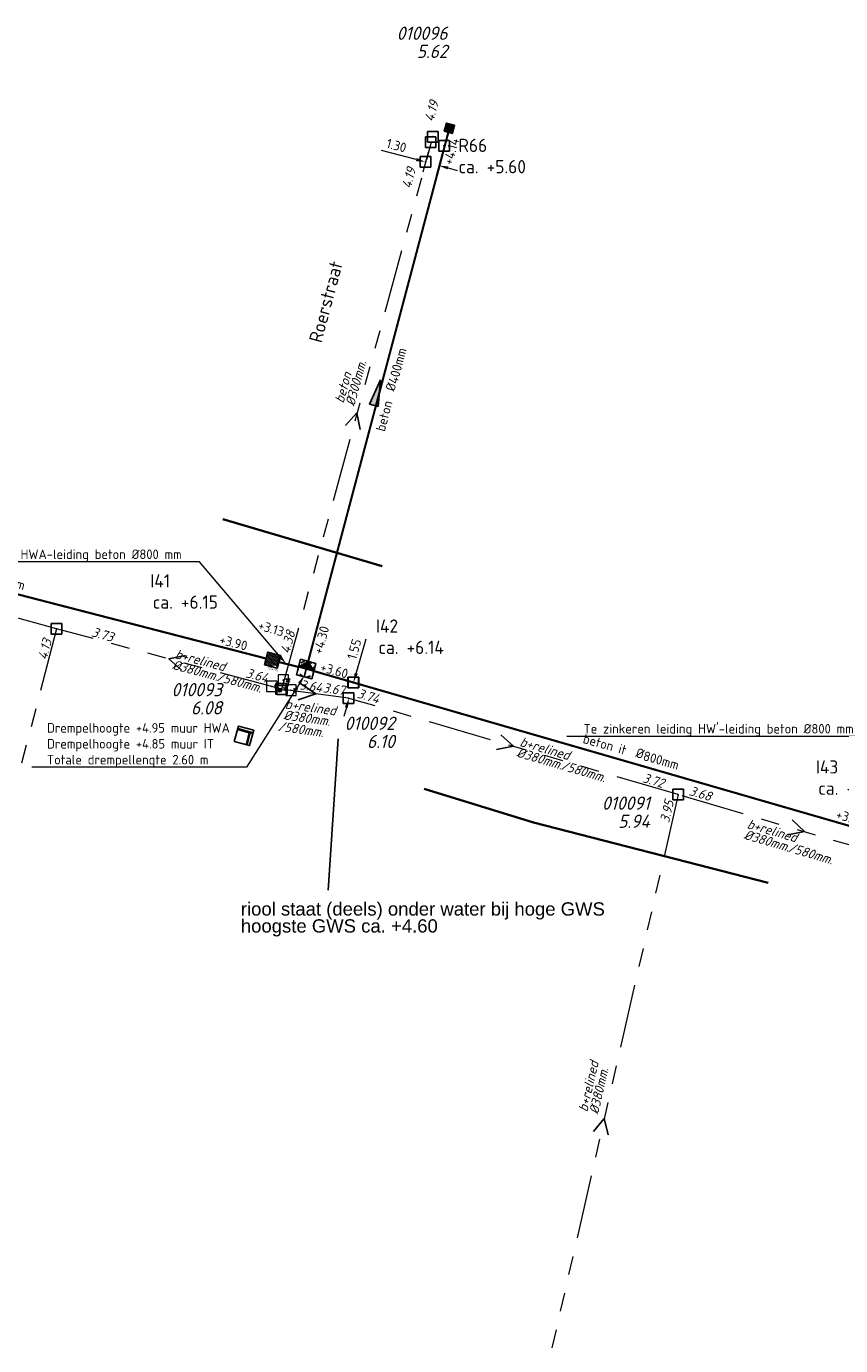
# Model space of a CAD drawing. Header units: metres. Extents: x 151924 to 154502, y 462248 to 463878.
# Tile 27 of 31: x 153860 to 153937, y 463369 to 463494. Entities that reach past the tile are written whole.
import ezdxf
from ezdxf import colors
from ezdxf.entities.mleader import LeaderData, LeaderLine
from ezdxf.enums import TextEntityAlignment as Align
from ezdxf.math import Vec2, Vec3

# ---------------------------------------------------------------- set-up
doc = ezdxf.new("R2010")
doc.units = ezdxf.units.M
doc.header["$PDMODE"] = 64
doc.header["$PDSIZE"] = 1
for name, pattern in [('HIDDENX2', [8, 4, -4]), ('RI-GWA-SO', [18.45, 6, -1.8, 1.75, -1.8, 1.75, -1.8, 1.75, -1.8]), ('RI-HWA_BETON-SO', [11.4, 9, -2.4]), ('RI-ITR_BETON-SO', [11.4, 9, -2.4])]:
    doc.linetypes.add(name, pattern=pattern)
doc.layers.get('0').update_dxf_attribs({"linetype": 'CONTINUOUS'})
for name, color, linetype, lineweight in [('B-OI-RI-GWA-MATERIAAL-T18', 11, 'CONTINUOUS', 18), ('B-OI-RI-GWA-PUTDEKSELHOOGTE-T25', 11, 'CONTINUOUS', 25), ('B-OI-RI-GWA_BOB-T18', 11, 'CONTINUOUS', 18), ('B-OI-RI-GWA_BOB-T18-INGEMETEN', 200, 'CONTINUOUS', 18), ('B-OI-RI-GWA_DIAMETER-HOOGTE-T18', 11, 'CONTINUOUS', 18), ('B-OI-RI-GWA_DIAMETER-T18', 11, 'CONTINUOUS', 18), ('B-OI-RI-GWA_PUTNUMMER-T25', 11, 'CONTINUOUS', 18), ('B-OI-RI-GWA_RIOOLPUT-S', 11, 'CONTINUOUS', 25), ('B-OI-RI-GWA_TRANSPORTLEIDING_BETON_300-G', 11, 'RI-GWA-SO', 18), ('B-OI-RI-GWA_TRANSPORTLEIDING_BETON_400-G', 11, 'RI-GWA-SO', 18), ('B-OI-RI-GWA_TRANSPORTLEIDING_BETON_EI_300X450-G', 11, 'RI-GWA-SO', 18), ('B-OI-RI-GWA_TRANSPORTLEIDING_BETON_EI_400X600-G', 11, 'RI-GWA-SO', 18), ('B-OI-RI-STROOMRICHTING-S', 252, 'CONTINUOUS', 25), ('B-RO-OG-TOPOGRAFIE-T18', 2, 'CONTINUOUS', 18), ('N-OI-RI-HWA-T18', 1, 'CONTINUOUS', 18), ('N-OI-RI-HWA_PUTDEKSELHOOGTE-T25', 154, 'CONTINUOUS', 25), ('N-OI-RI-HWA_PUTNUMMER-T25', 154, 'CONTINUOUS', 18), ('N-OI-RI-HWA_RIOOLLEIDING_BETON_400-G', 154, 'RI-HWA_BETON-SO', 35), ('N-OI-RI-HWA_RIOOLLEIDING_BETON_800-G', 154, 'RI-HWA_BETON-SO', 35), ('N-OI-RI-HWA_RIOOLPUT_INSPECTIEPUT-S', 154, 'CONTINUOUS', 25), ('N-OI-RI-HWA_STROOMRICHTING-S', 154, 'CONTINUOUS', 25), ('N-OI-RI-ITR_PUTDEKSELHOOGTE-T25', 136, 'CONTINUOUS', 25), ('N-OI-RI-ITR_PUTNUMMER-T25', 136, 'CONTINUOUS', 25), ('N-OI-RI-ITR_RIOOLLEIDING_BETON_800-G', 136, 'RI-ITR_BETON-SO', 35), ('N-OI-RI-ITR_RIOOLPUT_INSPECTIEPUT-S', 136, 'CONTINUOUS', 25), ('N-OI-RI-ITR_RIOOLPUT_OVERSTORTPUT-S', 136, 'CONTINUOUS', 25), ('N-OI-RI-ITR_STROOMRICHTING-S', 136, 'CONTINUOUS', 25), ('N-OI-RI-M', 1, 'CONTINUOUS', 18), ('N-RO-KG-GRENS_WERK-G', 7, 'XX-WERKGRENS', 35)]:
    doc.layers.add(name, color=color, linetype=linetype, lineweight=lineweight)
for name, color, linetype, lineweight, plot in [('CALQUE_PTTOPO_ALT', 1, 'CONTINUOUS', 0, False), ('CALQUE_PTTOPO_MAT', 7, 'CONTINUOUS', 0, False), ('PTTOPO', 7, 'CONTINUOUS', 0, False)]:
    doc.layers.add(name, color=color, linetype=linetype, lineweight=lineweight, plot=plot)
doc.layers.add('opmerkingen algemeen', color=144, linetype='CONTINUOUS')
doc.layers.add('VSI-MEETING-18-1-2022', color=7, linetype='CONTINUOUS')
doc.layers.get('0').freeze()
doc.styles.add('ARIAL', font='arial.ttf')
doc.styles.add('NLCS-ISO', font='NLCS-ISO.ttf')
doc.styles.add('NLCS-ISO-M200-T18', font='NLCS-ISO.ttf', dxfattribs={"height": 0.36})
doc.styles.add('NLCS-ISO-M500-T18', font='NLCS-ISO.ttf', dxfattribs={"height": 0.9})
doc.styles.add('NLCS-ISO-M500-T18_CURSIEF', font='NLCS-ISO.ttf', dxfattribs={"oblique": 15, "height": 0.9})
doc.styles.add('NLCS-ISO-M500-T25', font='NLCS-ISO.ttf', dxfattribs={"height": 1.25})
doc.styles.add('NLCS-ISO-M500-T25_CURSIEF', font='NLCS-ISO.ttf', dxfattribs={"oblique": 15, "height": 1.25})
doc.styles.add('Style-STANDARD', font='STANDARD.shx')
doc.linetypes.add('XX-WERKGRENS', pattern='A,0,[137,NLCS.SHX,S=0.1,R=0,X=-1.1,Y=-1.35],-6', length=6)
doc.dimstyles.new('NLCS-M500-T18-PIJL_L2_H2', dxfattribs={"dimscale": 0.5, "dimtxt": 2.5, "dimasz": 1.8, "dimexe": 2, "dimexo": 2, "dimgap": 0.7, "dimtad": 1, "dimzin": 0, "dimdsep": 46, "dimtxsty": 'NLCS-ISO-M500-T18', "dimcen": 0, "dimdle": 2, "dimclrd": 256, "dimclre": 256, "dimclrt": 256, "dimazin": 0, "dimtfac": 1, "dimtdec": 3, "dimtofl": 0, "dimtmove": 0, "dimatfit": 3, "dimfxl": 2, "dimfxlon": 1, "dimtfillclr": 256, "dimtolj": 1, "dimtzin": 0, "dimlwd": -1, "dimlwe": -1, "dimarcsym": 0})

# ---------------------------------------------------------------- blocks, each defined once
blk = doc.blocks.new('*U39')
at = {"ltscale": 0.1, "insert": (2.43, 1.32), "char_height": 1.8, "attachment_point": 9, "style": 'NLCS-ISO'}
blk.add_mtext_dynamic_manual_height_columns('%%C', width=3.1412, gutter_width=1.8, heights=[0], dxfattribs=at)
at = {"ltscale": 0.1, "style": 'NLCS-ISO'}
for tag, p in [('MAT', (-1, 0.6)), ('BOBL', (-47.25, 0))]:
    blk.add_attdef(tag, text='', height=1.8, dxfattribs=at).set_placement(p, align=Align.BOTTOM_RIGHT)
for tag, p in [('DIA', (2.43, 0.6)), ('BOBR', (47.47, 0))]:
    blk.add_attdef(tag, text='', height=1.8, dxfattribs=at).set_placement(p, align=Align.BOTTOM_LEFT)
blk = doc.blocks.new('*U42')
at = {"ltscale": 0.1, "insert": (2.43, 1.32), "char_height": 1.8, "attachment_point": 9, "style": 'NLCS-ISO'}
blk.add_mtext_dynamic_manual_height_columns('%%C', width=3.1412, gutter_width=1.8, heights=[0], dxfattribs=at)
at = {"ltscale": 0.1, "style": 'NLCS-ISO'}
for tag, p in [('MAT', (-1, 0.6)), ('BOBL', (-55.47, 0))]:
    blk.add_attdef(tag, text='', height=1.8, dxfattribs=at).set_placement(p, align=Align.BOTTOM_RIGHT)
for tag, p in [('DIA', (2.43, 0.6)), ('BOBR', (40.47, 0))]:
    blk.add_attdef(tag, text='', height=1.8, dxfattribs=at).set_placement(p, align=Align.BOTTOM_LEFT)
blk = doc.blocks.new('*U149')
at = {"ltscale": 0.1}
blk.add_hatch(color=256, dxfattribs=at).paths.add_polyline_path([(2.5, 0), (-2.5, -0.83), (-2.5, 0.83)])
at = {"ltscale": 0.1, "flags": 128}
blk.add_lwpolyline([(2.5, 0), (-2.5, -0.83), (-2.5, 0.83)], close=True, dxfattribs=at)
at = {"ltscale": 0.1, "insert": (2.43, -1.32), "char_height": 1.8, "attachment_point": 3, "style": 'NLCS-ISO'}
blk.add_mtext_dynamic_manual_height_columns('%%C', width=3.1412, gutter_width=1.8, heights=[0], dxfattribs=at)
at = {"ltscale": 0.1, "style": 'NLCS-ISO'}
blk.add_attdef('BOBL', text='', height=1.8, dxfattribs=at).set_placement((-45.19, -3.24), align=Align.BOTTOM_RIGHT)
blk.add_attdef('MAT', text='', height=1.8, rotation=360, dxfattribs=at).set_placement((-1, -3.84), align=Align.BOTTOM_RIGHT)
blk.add_attdef('JVA', text='', height=1.8, dxfattribs=at).set_placement((0, -1), align=Align.TOP_CENTER)
blk.add_attdef('DIA', text='', height=1.8, rotation=360, dxfattribs=at).set_placement((2.43, -3.84), align=Align.BOTTOM_LEFT)
blk.add_attdef('BOBR', text='', height=1.8, dxfattribs=at).set_placement((45, -3.24), align=Align.BOTTOM_LEFT)
blk = doc.blocks.new('N-SRI-PUT_HWA')
h = blk.add_hatch(color=256)
h.dxf.hatch_style = 1
h.paths.add_polyline_path([(-0.4, 0, 1), (0.4, 0, 1)])
at = {"lineweight": -3, "flags": 128}
blk.add_lwpolyline([(-0.4, -0.4), (0.4, -0.4), (0.4, 0.4), (-0.4, 0.4)], close=True, dxfattribs=at)
at = {"lineweight": -3}
blk.add_circle((0, 0), 0.4, dxfattribs=at)
blk = doc.blocks.new('*D76')
at = {"layer": '', "color": 0, "transparency": 16777216}
for p in [(153891.28, 463431.81), (153891.31, 463431.8), (153890.85, 463430.32)]:
    blk.add_point(p, dxfattribs=at)
at = {"layer": 'N-OI-RI-M', "transparency": 16777216}
for p, q in [((153891.56, 463432.66), (153892.5, 463435.93)), ((153891.31, 463431.8), (153892.28, 463431.52)), ((153890.64, 463429.44), (153890.39, 463428.58)), ((153890.89, 463430.31), (153891.85, 463430.03))]:
    blk.add_line(p, q, dxfattribs=at)
for points in [[(153891.42, 463432.7), (153891.71, 463432.62), (153891.31, 463431.8)], [(153890.5, 463429.48), (153890.79, 463429.4), (153890.89, 463430.31)]]:
    blk.add_solid(points, dxfattribs=at)
at = {"layer": 'N-OI-RI-M', "transparency": 16777216, "insert": (153891.38, 463434.95), "char_height": 0.9, "attachment_point": 5, "rotation": 74.0364, "style": 'NLCS-ISO-M500-T18'}
blk.add_mtext('\\A1;1.55', dxfattribs=at)
blk = doc.blocks.new('*D108')
at = {"layer": '', "color": 0, "transparency": 16777216}
for p in [(153898.6, 463482.77), (153899.86, 463482.44), (153898.11, 463480.91)]:
    blk.add_point(p, dxfattribs=at)
at = {"layer": 'N-OI-RI-M', "transparency": 16777216}
for p, q in [((153897.24, 463481.13), (153893.95, 463482)), ((153898.35, 463481.81), (153897.86, 463479.94)), ((153899.61, 463481.47), (153899.12, 463479.61)), ((153900.24, 463480.34), (153901.11, 463480.11))]:
    blk.add_line(p, q, dxfattribs=at)
for points in [[(153897.28, 463481.28), (153897.2, 463480.99), (153898.11, 463480.91)], [(153900.28, 463480.49), (153900.2, 463480.2), (153899.37, 463480.57)]]:
    blk.add_solid(points, dxfattribs=at)
at = {"layer": 'N-OI-RI-M', "transparency": 16777216, "insert": (153895.37, 463482.46), "char_height": 0.9, "attachment_point": 5, "rotation": 345.2328, "style": 'NLCS-ISO-M500-T18'}
blk.add_mtext('\\A1;1.30', dxfattribs=at)
blk = doc.blocks.new('PTTOPO')
at = {"layer": 'PTTOPO'}
blk.add_point((0, 0), dxfattribs=at)
at = {"layer": 'CALQUE_PTTOPO_ALT', "style": 'Style-STANDARD', "width": 0.8}
blk.add_attdef('ALT', text='', height=0.1, dxfattribs=at).set_placement((0.25, -0.1), align=Align.MIDDLE_LEFT)
at = {"layer": 'CALQUE_PTTOPO_MAT', "style": 'Style-STANDARD', "width": 0.8}
blk.add_attdef('MAT', text='', height=0.1, dxfattribs=at).set_placement((0.25, 0.1), align=Align.MIDDLE_LEFT)
blk = doc.blocks.new('N-SRI-PUT_ITR_1.25X1.25')
at = {"ltscale": 0.1}
h = blk.add_hatch(dxfattribs=at)
h.set_pattern_fill('DOTS', color=256, scale=0.075, style=0)
h.set_pattern_definition([(0, (-0.40003, -0.40001), (0.059531, 0.1190625), [0, -0.1190625])])
h.paths.add_polyline_path([(0.62, -0.63), (0.62, 0.62), (-0.63, 0.62), (-0.63, -0.63)])
at = {"lineweight": -3, "flags": 128}
blk.add_lwpolyline([(0.62, -0.63), (0.62, 0.62), (-0.63, 0.62), (-0.63, -0.63)], close=True, dxfattribs=at)
at = {"insert": (0.71, -0.27), "char_height": 0.18, "attachment_point": 1, "rotation": 90, "style": 'NLCS-ISO-M200-T18'}
blk.add_mtext_dynamic_manual_height_columns('1.25x1.25', width=0.1588, gutter_width=0.9, heights=[0], dxfattribs=at)
blk = doc.blocks.new('N-SRI-PUT_OVERSTORT-SO')
at = {"ltscale": 0.1}
blk.add_hatch(color=256, dxfattribs=at).paths.add_polyline_path([(0, 2), (-2, 0), (2, 0)])
for p, q in [((0, 2), (-2, 0)), ((0, 2), (0, -2)), ((0, 2), (2, 0)), ((2, 0), (-2, 0))]:
    blk.add_line(p, q, dxfattribs=at)
at = {"lineweight": -3, "flags": 128}
blk.add_lwpolyline([(-2, -2), (2, -2), (2, 2), (-2, 2)], close=True, dxfattribs=at)
at = {"ltscale": 0.1, "flags": 128}
blk.add_lwpolyline([(0, 2), (-2, 0), (2, 0)], close=True, dxfattribs=at)
at = {"linetype": 'HIDDENX2', "lineweight": -3, "ltscale": 0.25}
blk.add_circle((0, 0), 2, dxfattribs=at)

msp = doc.modelspace()

# ---------------------------------------------------------------- linework, layer by layer
at = {"layer": 'B-OI-RI-GWA_RIOOLPUT-S', "linetype": 'Continuous'}
for p in [(153898.81, 463483.28), (153863.3, 463436.86), (153884.567, 463431.166, 4.655), (153890.85, 463430.32), (153921.95, 463421.23)]:
    msp.add_point(p, dxfattribs=at)
at = {"layer": 'B-OI-RI-GWA_TRANSPORTLEIDING_BETON_300-G'}
for p, q in [((153884.567, 463431.166, 4.655), (153898.81, 463483.28)), ((153863.3, 463436.86), (153849.07, 463382.17))]:
    msp.add_line(p, q, dxfattribs=at)
at = {"layer": 'B-OI-RI-GWA_TRANSPORTLEIDING_BETON_400-G'}
msp.add_line((153921.95, 463421.23), (153908.01, 463360.13), dxfattribs=at)
at = {"layer": 'B-OI-RI-GWA_TRANSPORTLEIDING_BETON_EI_300X450-G'}
msp.add_line((153863.3, 463436.86), (153826.406, 463447.034, 4.704), dxfattribs=at)
at = {"layer": 'B-OI-RI-GWA_TRANSPORTLEIDING_BETON_EI_400X600-G'}
for p, q in [((153884.567, 463431.166, 4.655), (153863.3, 463436.86)), ((153890.85, 463430.32), (153884.567, 463431.166, 4.655)), ((153921.95, 463421.23), (153890.85, 463430.32)), ((153945.784, 463414.205, 4.495), (153921.95, 463421.23))]:
    msp.add_line(p, q, dxfattribs=at)
at = {"layer": 'B-OI-RI-STROOMRICHTING-S'}
for points in [[(153890.56, 463456.05), (153891.64, 463457.24), (153891.95, 463455.67)], [(153875.46, 463434.36), (153873.89, 463434.04), (153875.09, 463432.97)], [(153905.22, 463426.87), (153906.4, 463425.78), (153904.82, 463425.49)], [(153932.7, 463418.83), (153933.88, 463417.73), (153932.3, 463417.44)], [(153913.96, 463389.44), (153914.98, 463390.68), (153915.36, 463389.12)]]:
    msp.add_lwpolyline(points, dxfattribs=at)
at = {"layer": 'B-OI-RI-STROOMRICHTING-S', "elevation": 4.655}
msp.add_lwpolyline([(153886.317, 463431.706), (153887.757, 463430.726), (153886.107, 463430.166)], dxfattribs=at)
at = {"layer": 'N-OI-RI-HWA_RIOOLLEIDING_BETON_400-G', "const_width": 0.2, "flags": 128}
msp.add_lwpolyline([(153887.042, 463433.797), (153900.264, 463483.7)], dxfattribs=at)
at = {"layer": 'N-OI-RI-HWA_RIOOLLEIDING_BETON_800-G', "const_width": 0.2, "elevation": 4.655, "flags": 128}
msp.add_lwpolyline([(153884.282, 463433.729), (153886.125, 463433.265)], dxfattribs=at)
at = {"layer": 'N-OI-RI-ITR_RIOOLLEIDING_BETON_800-G', "const_width": 0.2, "flags": 128}
for points in [[(153828.838, 463448.076), (153883.077, 463434.06)], [(153887.575, 463432.88), (153939.753, 463417.798)]]:
    msp.add_lwpolyline(points, dxfattribs=at)
at = {"layer": 'N-OI-RI-ITR_RIOOLPUT_OVERSTORTPUT-S', "flags": 128}
msp.add_lwpolyline([(153880.064, 463426.238), (153880.458, 463427.688), (153881.908, 463427.293), (153881.513, 463425.844)], close=True, dxfattribs=at)
for points in [[(153881.178, 463425.933), (153881.48, 463427.067), (153880.371, 463427.369)], [(153880.393, 463427.449), (153881.843, 463427.055)], [(153881.274, 463425.907), (153881.576, 463427.042), (153881.815, 463426.978)]]:
    msp.add_lwpolyline(points, dxfattribs=at)
at = {"layer": 'N-RO-KG-GRENS_WERK-G', "flags": 128}
for points in [[(153894.023, 463442.774), (153878.978, 463447.198)], [(153897.982, 463421.78), (153908.307, 463418.581), (153930.431, 463412.914)]]:
    msp.add_lwpolyline(points, dxfattribs=at)
at = {"layer": 'opmerkingen algemeen', "flags": 128}
msp.add_lwpolyline([(153889.867, 463426.478), (153888.93, 463412.195)], dxfattribs=at)

# ---------------------------------------------------------------- block references
at = {"layer": 'N-OI-RI-HWA_RIOOLPUT_INSPECTIEPUT-S', "rotation": 345.0985494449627}
msp.add_blockref('N-SRI-PUT_HWA', (153900.367, 463484.087), dxfattribs=at)
at = {"layer": 'N-OI-RI-HWA_STROOMRICHTING-S', "xscale": 0.5, "yscale": 0.5, "zscale": 0.5, "rotation": 75.09854944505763}
msp.add_blockref('*U149', (153893.548, 463459.162), dxfattribs=at).add_auto_attribs({'MAT': 'beton', 'DIA': '400mm', 'BOBL': '+4.30', 'BOBR': '+4.14'})
at = {"layer": 'N-OI-RI-ITR_RIOOLPUT_INSPECTIEPUT-S', "rotation": 254.7273880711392}
msp.add_blockref('N-SRI-PUT_ITR_1.25X1.25', (153883.681, 463433.901, 4.248), dxfattribs=at)
at = {"layer": 'N-OI-RI-ITR_RIOOLPUT_OVERSTORTPUT-S', "xscale": 0.375, "yscale": 0.375, "zscale": 0.375, "rotation": 345.1449312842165}
msp.add_blockref('N-SRI-PUT_OVERSTORT-SO', (153886.85, 463433.072, 4.445), dxfattribs=at)
at = {"layer": 'N-OI-RI-ITR_STROOMRICHTING-S', "xscale": 0.5, "yscale": 0.5, "zscale": 0.5}
for name, p, rotation, values in [('*U39', (153855.536, 463441.112), 345.5634068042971, {'MAT': 'beton it', 'DIA': '800mm', 'BOBL': '+3.90', 'BOBR': '+3.90'}), ('*U42', (153917.246, 463424.277), 344.0574580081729, {'MAT': 'beton it', 'DIA': '800mm', 'BOBL': '+3.60', 'BOBR': '+3.60'})]:
    msp.add_blockref(name, p, dxfattribs=dict(at, rotation=rotation)).add_auto_attribs(values)
at = {"layer": 'PTTOPO'}
ref = msp.add_blockref('PTTOPO', (153884.47, 463431.21), dxfattribs=at)
ref.add_attrib('ALT', '3.655', dxfattribs={"layer": 'CALQUE_PTTOPO_ALT', "height": 0.1, "style": 'Style-STANDARD', "width": 0.8}).set_placement((153884.174, 463430.981), align=Align.MIDDLE_LEFT)
ref.add_attrib('MAT', 'Bob-4', dxfattribs={"layer": 'CALQUE_PTTOPO_MAT', "height": 0.1, "style": 'Style-STANDARD', "width": 0.8}).set_placement((153884.189, 463431.108), align=Align.MIDDLE_LEFT)
at = {"layer": 'VSI-MEETING-18-1-2022'}
for p, values in [((153883.615, 463431.438), {'ALT': '3.637', 'MAT': 'bok40'}), ((153884.692, 463432.015), {'ALT': '4.382', 'MAT': 'bok39'}), ((153884.47, 463431.21), {'ALT': '6.079', 'MAT': 'put13'}), ((153885.416, 463431.078), {'ALT': '3.641', 'MAT': 'bok99'})]:
    msp.add_blockref('PTTOPO', p, dxfattribs=at).add_auto_attribs(values)

# ---------------------------------------------------------------- texts
at = {"layer": 'B-OI-RI-GWA-MATERIAAL-T18', "linetype": 'ByBlock', "style": 'NLCS-ISO-M500-T18_CURSIEF', "oblique": 15}
for s, rotation, p in [('beton', 74.60252, (153890.376, 463458.101)), ('b+relined', 345.05679, (153874.42, 463434.099)), ('b+relined', 352.05858, (153884.817, 463429.356)), ('b+relined', 343.70726, (153906.936, 463425.827)), ('b+relined', 343.64947, (153928.391, 463418.074)), ('b+relined', 77.14792, (153913.38, 463391.246))]:
    msp.add_text(s, height=0.9, rotation=rotation, dxfattribs=at).set_placement(p)
at = {"layer": 'B-OI-RI-GWA-PUTDEKSELHOOGTE-T25', "linetype": 'ByBlock', "style": 'NLCS-ISO-M500-T25_CURSIEF', "oblique": 15}
for s, p in [('5.62', (153900.18, 463490.718)), ('6.08', (153878.907, 463428.791)), ('6.10', (153895.212, 463425.616)), ('5.94', (153919.283, 463418.087))]:
    msp.add_text(s, height=1.25, dxfattribs=at).set_placement(p, align=Align.RIGHT)
at = {"layer": 'B-OI-RI-GWA_BOB-T18', "linetype": 'ByBlock', "style": 'NLCS-ISO-M500-T18_CURSIEF', "oblique": 15}
for s, rotation, p in [('4.19', 74.60252, (153899.372, 463486.54)), ('4.19', 75.30373, (153897.217, 463480.236)), ('3.74', 343.70726, (153893.61, 463429.793)), ('3.68', 343.64947, (153924.95, 463420.594))]:
    msp.add_text(s, height=0.9, rotation=rotation, dxfattribs=at).set_placement(p, align=Align.RIGHT)
for s, rotation, p in [('3.73', 344.55994, (153866.534, 463436.174)), ('4.13', 75.41538, (153862.373, 463433.888)), ('3.67', 352.05858, (153888.379, 463430.884, 4.655)), ('3.72', 343.70726, (153918.516, 463422.412)), ('3.95', 77.14792, (153921.089, 463418.51))]:
    msp.add_text(s, height=0.9, rotation=rotation, dxfattribs=at).set_placement(p)
at = {"layer": 'B-OI-RI-GWA_BOB-T18-INGEMETEN', "linetype": 'ByBlock', "style": 'NLCS-ISO-M500-T18_CURSIEF', "oblique": 15}
for s, rotation, p in [('4.38', 74.60252, (153885.265, 463434.459, 4.655)), ('3.64', 345.05679, (153881.071, 463432.307))]:
    msp.add_text(s, height=0.9, rotation=rotation, dxfattribs=at).set_placement(p)
msp.add_text('3.64', height=0.9, rotation=352.05858, dxfattribs=at).set_placement((153888.31, 463430.862, 4.655), align=Align.RIGHT)
at = {"layer": 'B-OI-RI-GWA_DIAMETER-HOOGTE-T18', "linetype": 'ByBlock', "style": 'NLCS-ISO-M500-T18_CURSIEF', "oblique": 15}
for rotation, p in [(345.05679, (153878.352, 463431.963)), (352.05858, (153884.138, 463427.245)), (343.70726, (153910.817, 463423.598)), (343.64947, (153932.269, 463415.842))]:
    msp.add_text('/580mm.', height=0.9, rotation=rotation, dxfattribs=at).set_placement(p)
at = {"layer": 'B-OI-RI-GWA_DIAMETER-T18', "linetype": 'ByBlock', "style": 'NLCS-ISO-M500-T18_CURSIEF', "oblique": 15}
for s, rotation, p in [('%%c300mm.', 74.60252, (153891.388, 463457.822)), ('%%c380mm.', 345.05679, (153874.149, 463433.085)), ('%%c380mm.', 352.05858, (153884.672, 463428.316)), ('%%c380mm.', 343.70726, (153906.641, 463424.819)), ('%%c380mm.', 343.64947, (153928.095, 463417.066)), ('%%c380mm.', 77.14792, (153914.404, 463391.012))]:
    msp.add_text(s, height=0.9, rotation=rotation, dxfattribs=at).set_placement(p)
at = {"layer": 'B-OI-RI-GWA_PUTNUMMER-T25', "linetype": 'ByBlock', "style": 'NLCS-ISO-M500-T25_CURSIEF', "oblique": 15}
for s, p in [('010096', (153900.18, 463492.427)), ('010093', (153878.907, 463430.499)), ('010092', (153895.212, 463427.325)), ('010091', (153919.283, 463419.796))]:
    msp.add_text(s, height=1.25, dxfattribs=at).set_placement(p, align=Align.RIGHT)
at = {"layer": 'B-RO-OG-TOPOGRAFIE-T18', "style": 'NLCS-ISO-M200-T18'}
msp.add_text('Roerstraat', height=1.25, rotation=75.1, dxfattribs=at).set_placement((153888.705, 463467.722), align=Align.MIDDLE)
at = {"layer": 'N-OI-RI-HWA_PUTDEKSELHOOGTE-T25', "style": 'NLCS-ISO-M500-T25'}
msp.add_text('ca. +5.60', height=1.25, dxfattribs=at).set_placement((153901.221, 463479.839))
at = {"layer": 'N-OI-RI-HWA_PUTNUMMER-T25', "style": 'NLCS-ISO-M500-T25'}
msp.add_text('R66', height=1.25, dxfattribs=at).set_placement((153901.221, 463481.847))
at = {"layer": 'N-OI-RI-HWA_STROOMRICHTING-S', "style": 'NLCS-ISO-M500-T25'}
msp.add_text('+3.13', height=0.9, rotation=343.58767, dxfattribs=at).set_placement((153883.341, 463436.213, 4.655), align=Align.BOTTOM_CENTER)
at = {"layer": 'N-OI-RI-ITR_PUTDEKSELHOOGTE-T25', "style": 'NLCS-ISO-M500-T25'}
for s, p in [('ca. +6.15', (153872.371, 463438.761)), ('ca. +6.14', (153893.662, 463434.493)), ('ca. +5.85', (153935.173, 463421.204))]:
    msp.add_text(s, height=1.25, dxfattribs=at).set_placement(p)
at = {"layer": 'N-OI-RI-ITR_PUTNUMMER-T25', "style": 'NLCS-ISO-M500-T25'}
for s, p in [('I41', (153872.139, 463440.769)), ('I42', (153893.43, 463436.501)), ('I43', (153934.941, 463423.212))]:
    msp.add_text(s, height=1.25, dxfattribs=at).set_placement(p)
at = {"layer": 'opmerkingen algemeen', "style": 'ARIAL'}
for s, p in [('riool staat (deels) onder water bij hoge GWS', (153880.684, 463409.814)), ('hoogste GWS ca. +4.60', (153880.684, 463408.212))]:
    msp.add_text(s, height=1.25, dxfattribs=at).set_placement(p)

# ---------------------------------------------------------------- dimensions: what is measured, and where the dimension line sits
at = {"layer": 'N-OI-RI-M'}
for p1, p2, distance, picture, middle in [((153899.863, 463482.44), (153898.604, 463482.772), 1.931, '*D108', (153895.367, 463482.456)), ((153890.85, 463430.32), (153891.276, 463431.808), -0.041, '*D76', (153891.384, 463434.949))]:
    dim = msp.add_aligned_dim(p1=p1, p2=p2, distance=distance, dimstyle='NLCS-M500-T18-PIJL_L2_H2', dxfattribs=at)
    dim.commit()
    dim.dimension.update_dxf_attribs({"geometry": picture, "text_midpoint": middle})

# ---------------------------------------------------------------- leaders
at = {"layer": 'N-OI-RI-HWA-T18'}
ml = msp.add_multileader_mtext('Standard', dxfattribs=at)
ml.set_content('Te zinkeren HWA-leiding beton %%C800 mm', color=256, style='NLCS-ISO-M500-T18')
ml.set_leader_properties(color=256, linetype='ByLayer', lineweight=-1)
ml.build(insert=Vec2(0, 0))
ml.multileader.update_dxf_attribs({"text_left_attachment_type": 5, "text_right_attachment_type": 5, "dogleg_length": 0.9, "arrow_head_size": 0.9})
ctx = ml.context
ctx.base_point, ctx.char_height, ctx.arrow_head_size, ctx.landing_gap_size = Vec3(153852.579, 463443.18), 0.9, 0.9, 0.45
ctx.left_attachment, ctx.right_attachment = 5, 5
notes = []
notes.append((ctx, [(0, (1, 1, 0), (153876.789, 463443.18), (-1, 0), 0.9, [(0, [(153884.952, 463433.572)], 0, [])])]))
ctx.mtext.insert, ctx.mtext.flow_direction = Vec3(153853.029, 463444.35), 5
ml = msp.add_multileader_mtext('Standard', dxfattribs=at)
ml.set_content('Drempelhoogte +4.95 muur HWA\\PDrempelhoogte +4.85 muur IT\\PTotale drempellengte 2.60 m', color=256, style='NLCS-ISO-M500-T18')
ml.set_leader_properties(color=256, linetype='ByLayer', lineweight=-1)
ml.build(insert=Vec2(0, 0))
ml.multileader.update_dxf_attribs({"text_left_attachment_type": 5, "text_right_attachment_type": 5, "dogleg_length": 0.9, "arrow_head_size": 0.9})
ctx = ml.context
ctx.base_point, ctx.char_height, ctx.arrow_head_size, ctx.landing_gap_size, ctx.plane_origin = Vec3(153861.943, 463423.799), 0.9, 0.9, 0.45, Vec3(667.291, 927317.246)
ctx.left_attachment, ctx.right_attachment = 5, 5
notes.append((ctx, [(1, (1, 1, 0), (153881.203, 463423.799), (-1, 0), 0.9, [(0, [(153886.69, 463432.468)], 0, [])])]))
ctx.mtext.insert, ctx.mtext.flow_direction = Vec3(153862.393, 463427.969), 5
ml = msp.add_multileader_mtext('Standard', dxfattribs=at)
ml.set_content("Te zinkeren leiding HW'-leiding beton %%C800 mm", color=256, style='NLCS-ISO-M500-T18')
ml.set_leader_properties(color=256, linetype='ByLayer', lineweight=-1)
ml.build(insert=Vec2(0, 0))
ml.multileader.update_dxf_attribs({"text_left_attachment_type": 5, "text_right_attachment_type": 5, "dogleg_length": 0.9, "arrow_head_size": 0.9})
ctx = ml.context
ctx.base_point, ctx.char_height, ctx.arrow_head_size, ctx.landing_gap_size, ctx.plane_origin = Vec3(153912.571, 463426.717), 0.9, 0.9, 0.45, Vec3(62.343, -17.862)
ctx.left_attachment, ctx.right_attachment = 5, 5
notes.append((ctx, [(0, (1, 1, 0), (153940.246, 463426.717), (-1, 0), 0.9, [(0, [(153946.73, 463415.772)], 0, [])])]))
ctx.mtext.insert, ctx.mtext.flow_direction = Vec3(153913.021, 463427.887), 5
for ctx, leaders in notes:
    for number, flags, end, landing, length, lines in leaders:
        leader = LeaderData()
        leader.index, (leader.has_last_leader_line, leader.has_dogleg_vector, leader.attachment_direction) = number, flags
        leader.last_leader_point, leader.dogleg_vector, leader.dogleg_length = Vec3(end), Vec3(landing), length
        for number, points, colour, breaks in lines:
            line = LeaderLine()
            line.index, line.vertices, line.color, line.breaks = number, Vec3.list(points), colors.encode_raw_color(colour), breaks
            leader.lines.append(line)
        ctx.leaders.append(leader)

doc.saveas('drawing.dxf')
